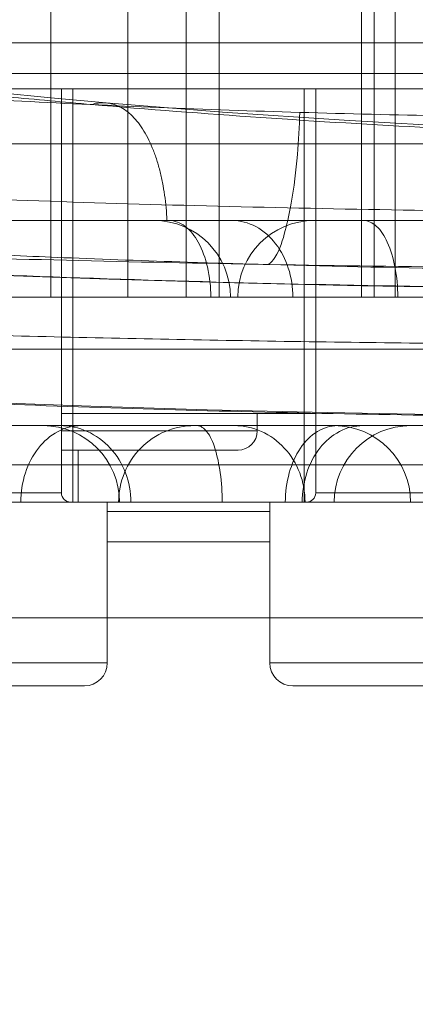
# Model space of a CAD drawing. Header units: millimetres. Extents: x 6756 to 17105, y -3613 to 3705.
# Tile 53 of 65: x 13651 to 13677, y 815 to 879. Entities that reach past the tile are written whole.
import ezdxf

# ---------------------------------------------------------------- set-up
doc = ezdxf.new("R2010")
doc.units = ezdxf.units.MM
doc.header["$PDSIZE"] = -5
doc.layers.get('0').update_dxf_attribs({"lineweight": 35})
for name, color, linetype, lineweight in [('尺寸线层', 3, 'Continuous', 18), ('粗实线层', 7, 'Continuous', 35), ('细实线层', 7, 'Continuous', 18)]:
    doc.layers.add(name, color=color, linetype=linetype, lineweight=lineweight)
doc.styles.add('标准', font='txt', dxfattribs={"width": 0.667})
doc.dimstyles.new('标准', dxfattribs={"dimscale": 15, "dimtxt": 3.5, "dimasz": 4, "dimexe": 2, "dimexo": 0, "dimtad": 1, "dimdsep": 46, "dimtxsty": '标准', "dimblk": '_CAXARROW', "dimcen": 0, "dimdle": 6, "dimazin": 2, "dimtfac": 0.707107, "dimtdec": 3, "dimtmove": 2, "dimatfit": 3, "dimfxl": 1, "dimfrac": 2, "dimtolj": 1, "dimarcsym": 1})

# ---------------------------------------------------------------- blocks, each defined once
blk = doc.blocks.new('324356')
at = {"layer": '细实线层'}
for p, q in [((-302.232, -167.5), (-302.232, -201.5)), ((-297.201, -167.5), (-297.201, -201.5)), ((-293.379, -167.5), (-293.379, -201.5)), ((-291.232, -167.5), (-291.232, -201.5)), ((-281.913, -167.5), (-281.913, -201.5)), ((-281.086, -167.5), (-281.086, -201.5)), ((-279.701, -167.5), (-279.701, -201.5)), ((-154.589, -184.9), (-371.589, -184.9)), ((-172.089, -186.9), (-354.089, -186.9)), ((-172.667, -187.9), (-353.51, -187.9)), ((-175.932, -187.9), (-336.794, -187.9)), ((-301.537, -187.9), (-301.537, -214.3)), ((-300.787, -187.9), (-300.787, -214.9)), ((-285.66, -187.9), (-285.66, -214.9)), ((-284.91, -187.9), (-284.91, -214.3)), ((-324.818, -191.5), (-105.401, -191.5)), ((-83.661, -196.5), (-356.5, -196.5)), ((-336.794, -201.5), (-175.932, -201.5)), ((-173.234, -204.9), (-359.241, -204.9)), ((-301.537, -209.1), (-284.91, -209.1)), ((-288.732, -209.1), (-288.732, -210.25)), ((-169.089, -209.9), (-357.089, -209.9)), ((-288.732, -210.25), (-301.537, -210.25)), ((-289.982, -211.5), (-301.537, -211.5)), ((-300.451, -211.5), (-300.451, -214.9)), ((-184.492, -212.451), (-306.833, -212.451)), ((-301.537, -214.3), (-336.761, -214.3)), ((-272.91, -214.3), (-284.91, -214.3)), ((-339.761, -214.9), (-298.537, -214.9)), ((-287.91, -214.9), (-298.537, -214.9)), ((-298.537, -214.9), (-298.537, -225.4)), ((-287.91, -214.9), (-269.91, -214.9)), ((-287.91, -214.9), (-287.91, -225.4)), ((-287.91, -215.5), (-298.537, -215.5)), ((-287.91, -217.5), (-298.451, -217.5)), ((-184.491, -222.451), (-306.837, -222.451)), ((-298.537, -225.4), (-339.761, -225.4)), ((-269.91, -225.4), (-287.91, -225.4)), ((-300.037, -226.9), (-338.261, -226.9)), ((-271.41, -226.9), (-286.41, -226.9))]:
    blk.add_line(p, q, dxfattribs=at)
for points in [[(-298.621, -188.813), (-302.242, -188.488), (-305.768, -188.146), (-309.198, -187.788)], [(-202.618, -191.245), (-211.773, -191.425), (-220.993, -191.525), (-230.227, -191.542), (-239.42, -191.478), (-248.52, -191.333), (-257.486, -191.106), (-266.254, -190.8), (-274.781, -190.417), (-283.049, -189.956), (-291.008, -189.421), (-298.621, -188.813)], [(-314.46, -199.692), (-306.53, -200.043), (-298.441, -200.338), (-290.223, -200.578), (-281.91, -200.764), (-273.519, -200.896), (-265.08, -200.975), (-256.638, -201.002), (-248.218, -200.976), (-239.864, -200.896), (-231.606, -200.764), (-223.441, -200.578), (-215.438, -200.338), (-207.612, -200.043), (-199.991, -199.692)], [(-219.673, -208.762), (-227.069, -208.965), (-234.871, -209.124), (-242.973, -209.235), (-251.254, -209.297), (-259.622, -209.309), (-267.952, -209.272), (-276.136, -209.186), (-284.165, -209.052), (-292.004, -208.869), (-299.609, -208.639), (-306.961, -208.361), (-314.033, -208.038)]]:
    blk.add_lwpolyline(points, dxfattribs=at)
for centre, radius, start, end in [((-254.223, 338.655), 529.521, 264.49445, 265.08797), ((-295.486, -201.5), 5, 0, 90), ((-285, -201.5), 5, 90.00004, 180.00004), ((-302.74, -214.9), 5, 360, 90), ((-289.982, -210.25), 1.25, 270, 0), ((-283.7, -214.9), 5, 0, 90), ((-278.698, -214.9), 5, 90, 180), ((-300.937, -214.3), 0.6, 180, 270), ((-285.51, -214.3), 0.6, 270, 0), ((-298.451, -215.5), 2, 267.50278, 270), ((-300.037, -225.4), 1.5, 270, 360), ((-286.41, -225.4), 1.5, 180, 270)]:
    blk.add_arc(centre, radius, start, end, dxfattribs=at)
for points, knots in [([(-285.951, -189.438), (-289.027, -189.348), (-295.084, -189.139), (-304.025, -188.731), (-312.677, -188.23), (-318.346, -187.824), (-321.132, -187.603)], [0, 0, 0, 0, 784.413343, 1544.602281, 2280.804574, 2993.103909, 2993.103909, 2993.103909, 2993.103909]), ([(-294.637, -196.5), (-294.65, -196.224), (-294.688, -195.67), (-294.784, -194.843), (-294.92, -194.027), (-295.098, -193.232), (-295.319, -192.472), (-295.581, -191.759), (-295.882, -191.105), (-296.218, -190.519), (-296.587, -190.011), (-296.981, -189.587), (-297.398, -189.252), (-297.829, -189.008), (-298.27, -188.857), (-298.711, -188.794), (-299.146, -188.815), (-299.427, -188.879), (-299.564, -188.921)], [0, 0, 0, 0, 849.452079, 1703.471075, 2553.203728, 3388.844472, 4200.795105, 4979.87332, 5718.030419, 6409.344942, 7050.079235, 7640.135489, 8182.366754, 8683.683948, 9153.398184, 9602.894901, 10043.041288, 10483.159506, 10483.159506, 10483.159506, 10483.159506]), ([(-202.466, -191.377), (-211.114, -191.581), (-228.132, -191.79), (-253.117, -191.483), (-276.842, -190.587), (-292.185, -189.557), (-299.564, -188.921)], [0, 0, 0, 0, 722.014195, 1420.275932, 2085.242748, 2703.409961, 2703.409961, 2703.409961, 2703.409961]), ([(-285.951, -189.436), (-285.975, -190.356), (-286.086, -192.343), (-286.391, -194.928), (-286.88, -197.185), (-287.301, -198.572), (-287.832, -199.282), (-288.022, -199.379)], [0, 0, 0, 0, 935.283822, 2020.475587, 2641.323855, 3277.674067, 3494.580075, 3494.580075, 3494.580075, 3494.580075]), ([(-248.228, -189.802), (-251.386, -189.832), (-257.692, -189.862), (-267.137, -189.816), (-276.554, -189.681), (-282.822, -189.53), (-285.951, -189.438)], [0, 0, 0, 0, 675.705917, 1349.372293, 2021.075392, 2690.873769, 2690.873769, 2690.873769, 2690.873769]), ([(-316.113, -194.699), (-308.35, -195.054), (-292.515, -195.606), (-268.547, -196.02), (-244.41, -196.022), (-220.844, -195.613), (-205.411, -195.06), (-197.915, -194.702)], [0, 0, 0, 0, 724.224977, 1476.472391, 2233.92676, 2973.564067, 3672.975852, 3672.975852, 3672.975852, 3672.975852]), ([(-294.498, -196.5), (-294.132, -196.5), (-293.316, -196.84), (-292.467, -197.989), (-291.899, -199.597), (-291.769, -200.84), (-291.769, -201.5)], [0, 0, 0, 0, 511.150086, 1143.188949, 1950.992825, 2874.334539, 2874.334539, 2874.334539, 2874.334539]), ([(-286.405, -201.5), (-286.405, -200.862), (-286.593, -199.618), (-287.421, -197.978), (-288.723, -196.802), (-289.845, -196.5), (-290.384, -196.5)], [0, 0, 0, 0, 770.23745, 1492.737201, 2179.711758, 2830.958183, 2830.958183, 2830.958183, 2830.958183]), ([(-281.805, -196.5), (-281.495, -196.5), (-280.781, -196.881), (-280.114, -198.022), (-279.646, -199.612), (-279.542, -200.841), (-279.542, -201.5)], [0, 0, 0, 0, 440.277645, 1037.727353, 1839.583477, 2772.496063, 2772.496063, 2772.496063, 2772.496063]), ([(-326.317, -197.533), (-324.772, -197.656), (-320.721, -197.922), (-314.563, -198.306), (-307.799, -198.653), (-300.844, -198.962), (-294.238, -199.194), (-289.782, -199.339), (-288.022, -199.379)], [0, 0, 0, 0, 540.656697, 1415.487484, 2152.179021, 2902.464628, 3843.714139, 4457.506323, 4457.506323, 4457.506323, 4457.506323]), ([(-189.552, -198.48), (-197.989, -198.802), (-215.277, -199.303), (-241.606, -199.675), (-268.484, -199.673), (-295.217, -199.299), (-312.91, -198.799), (-321.614, -198.48)], [0, 0, 0, 0, 672.263268, 1377.105012, 2096.599942, 2812.414239, 3505.922959, 3505.922959, 3505.922959, 3505.922959]), ([(-288.022, -199.379), (-283.546, -199.501), (-274.545, -199.689), (-261.026, -199.811), (-251.985, -199.787), (-247.469, -199.749)], [0, 0, 0, 0, 735.59018, 1478.88464, 2220.726694, 2220.726694, 2220.726694, 2220.726694]), ([(-200.268, -199.671), (-204.745, -199.898), (-211.54, -200.186), (-219.514, -200.444), (-224.195, -200.572), (-231.354, -200.746), (-242.191, -200.926), (-254.291, -200.991), (-262.828, -200.967), (-267.745, -200.933), (-275.084, -200.862), (-285.949, -200.682), (-300.217, -200.28), (-309.608, -199.895), (-314.244, -199.671)], [0, 0, 0, 0, 881.513357, 1337.124401, 1568.666293, 1802.344607, 2745.035673, 3699.709055, 4181.578523, 4423.668992, 4666.420915, 5624.788602, 6560.211515, 7472.820277, 7472.820277, 7472.820277, 7472.820277]), ([(-323.372, -203.46), (-318.037, -203.656), (-306.992, -204.002), (-290.128, -204.368), (-277.128, -204.534), (-268.362, -204.6), (-262.472, -204.632), (-252.239, -204.655), (-237.757, -204.598), (-223.387, -204.419), (-212.034, -204.199), (-201.006, -203.93), (-192.808, -203.667), (-187.411, -203.46)], [0, 0, 0, 0, 916.138924, 1896.090127, 2894.362337, 3146.842381, 3400.316815, 3905.029011, 4902.820184, 5885.337688, 6370.851286, 6851.365983, 7778.183348, 7778.183348, 7778.183348, 7778.183348]), ([(-314.479, -208.088), (-306.981, -208.46), (-291.521, -209.016), (-267.907, -209.396), (-243.684, -209.38), (-227.426, -209.067), (-219.317, -208.817)], [0, 0, 0, 0, 708.694275, 1460.460285, 2229.535956, 2995.522526, 2995.522526, 2995.522526, 2995.522526]), ([(-304.198, -214.9), (-304.198, -214.254), (-304.006, -212.988), (-303.162, -211.339), (-301.859, -210.187), (-300.765, -209.9), (-300.245, -209.9)], [0, 0, 0, 0, 826.552828, 1609.441443, 2326.05203, 2991.826572, 2991.826572, 2991.826572, 2991.826572]), ([(-296.995, -214.9), (-296.995, -214.251), (-297.23, -212.955), (-298.246, -211.295), (-299.783, -210.168), (-301.019, -209.9), (-301.622, -209.9)], [0, 0, 0, 0, 764.312493, 1513.561216, 2240.974212, 2952.54271, 2952.54271, 2952.54271, 2952.54271]), ([(-297.799, -214.9), (-297.799, -214.25), (-297.542, -212.937), (-296.44, -211.275), (-294.792, -210.161), (-293.486, -209.9), (-292.841, -209.9)], [0, 0, 0, 0, 737.695693, 1473.745426, 2207.461115, 2939.521896, 2939.521896, 2939.521896, 2939.521896]), ([(-292.67, -209.9), (-292.425, -209.9), (-291.852, -210.38), (-291.432, -211.495), (-291.094, -213.067), (-291.027, -214.261), (-291.027, -214.9)], [0, 0, 0, 0, 385.671417, 1019.389912, 1890.706439, 2896.712988, 2896.712988, 2896.712988, 2896.712988]), ([(-290.233, -209.9), (-289.629, -209.9), (-288.393, -210.168), (-286.856, -211.295), (-285.84, -212.955), (-285.605, -214.251), (-285.605, -214.9)], [0, 0, 0, 0, 692.249713, 1399.913751, 2128.820686, 2872.382417, 2872.382417, 2872.382417, 2872.382417]), ([(-286.896, -214.9), (-286.896, -214.256), (-286.735, -213.011), (-286.028, -211.379), (-284.925, -210.211), (-283.947, -209.9), (-283.495, -209.9)], [0, 0, 0, 0, 833.805972, 1603.245788, 2271.151611, 2856.73117, 2856.73117, 2856.73117, 2856.73117]), ([(-281.837, -209.9), (-282.357, -209.9), (-283.451, -210.187), (-284.754, -211.339), (-285.598, -212.988), (-285.79, -214.254), (-285.79, -214.9)], [0, 0, 0, 0, 632.438837, 1313.16833, 2056.857273, 2842.024136, 2842.024136, 2842.024136, 2842.024136]), ([(-80.161, -244.008), (-80.271, -245.275), (-80.606, -247.817), (-81.444, -251.601), (-82.617, -255.366), (-84.121, -259.101), (-85.953, -262.799), (-88.108, -266.45), (-90.581, -270.046), (-93.365, -273.578), (-96.453, -277.038), (-99.839, -280.418), (-103.513, -283.709), (-107.467, -286.905), (-111.691, -289.997), (-116.176, -292.978), (-120.91, -295.841), (-125.882, -298.579), (-131.081, -301.186), (-136.493, -303.655), (-142.106, -305.981), (-147.906, -308.157), (-153.88, -310.179), (-160.012, -312.043), (-166.289, -313.742), (-172.695, -315.274), (-179.215, -316.634), (-185.833, -317.82), (-192.533, -318.828), (-201.571, -319.935), (-212.966, -320.858), (-224.406, -321.168), (-233.548, -321.044), (-240.366, -320.767), (-247.135, -320.304), (-253.838, -319.658), (-260.461, -318.83), (-266.986, -317.823), (-273.398, -316.637), (-279.681, -315.277), (-285.821, -313.746), (-291.803, -312.047), (-297.612, -310.184), (-303.235, -308.162), (-308.658, -305.986), (-313.867, -303.66), (-318.851, -301.191), (-323.597, -298.584), (-328.095, -295.846), (-332.333, -292.982), (-336.301, -290.001), (-339.989, -286.908), (-343.389, -283.711), (-346.493, -280.417), (-349.292, -277.035), (-351.781, -273.573), (-353.951, -270.037), (-355.8, -266.438), (-357.32, -262.783), (-358.509, -259.081), (-359.362, -255.342), (-359.879, -251.574), (-360.056, -247.789), (-359.949, -245.266), (-359.839, -244.008)], [0, 0, 0, 0, 575.978465, 1159.376301, 1753.04346, 2359.574339, 2981.287395, 3620.190918, 4277.993688, 4956.071069, 5655.506934, 6377.071255, 7121.277394, 7888.374621, 8678.399513, 9491.155367, 10326.267911, 11183.161836, 12061.118298, 12959.264057, 13876.612873, 14812.043441, 15764.342031, 16732.18187, 17714.164477, 18708.812532, 19714.595815, 20729.917757, 21753.142591, 22782.58826, 24853.107026, 26927.823033, 27962.489612, 28992.988116, 30017.605356, 31034.663195, 32042.512604, 33039.550983, 34024.220487, 34995.039518, 35950.588039, 36889.54164, 37810.653358, 38712.787064, 39594.907401, 40456.129585, 41295.695362, 42113.022134, 42907.680764, 43679.443351, 44428.274106, 45154.391415, 45858.245865, 46540.57625, 47202.389979, 47845.008141, 48470.052483, 49079.480421, 49675.546517, 50260.804909, 50838.047864, 51410.265975, 51980.578556, 52552.155373, 52552.155373, 52552.155373, 52552.155373])]:
    blk.add_open_spline(points, degree=3, knots=knots, dxfattribs=at)
blk = doc.blocks.new('_CAXARROW')
blk.add_hatch(color=0).paths.add_polyline_path([(0, 0), (-1, 0.125), (-1, -0.125)], flags=0)
blk = doc.blocks.new('*X29')
at = {"layer": 'Defpoints', "color": 0, "transparency": 16777216}
for p in [(11929.321, 1449.651), (15982.044, 675.499)]:
    blk.add_point(p, dxfattribs=at)
at = {"layer": '尺寸线层', "color": 0, "linetype": 'Continuous', "lineweight": -2, "transparency": 16777216}
blk.add_line((15923.109, 686.756), (11988.255, 1438.394), dxfattribs=at)
at = {"layer": '尺寸线层', "color": 0, "lineweight": -2, "transparency": 16777216, "xscale": 60, "yscale": 60, "zscale": 60}
for p, rotation in [((11929.321, 1449.651), 169.1856160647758), ((15982.044, 675.499), 349.1856160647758)]:
    blk.add_blockref('_CAXARROW', p, dxfattribs=dict(at, rotation=rotation))
at = {"layer": '尺寸线层', "color": 0, "transparency": 16777216, "insert": (11668.983, 1499.381), "char_height": 52.5, "attachment_point": 5, "rotation": 349.18562, "style": '标准', "bg_fill": 3, "box_fill_scale": 1.1, "bg_fill_color": 256, "bg_fill_true_color": 13158600, "bg_fill_transparency": 0}
blk.add_mtext('\\A1;%%C4126', dxfattribs=at)
blk = doc.blocks.new('*X30')
at = {"layer": 'Defpoints', "color": 0, "transparency": 16777216}
for p in [(13396.376, 1279.778), (14514.988, 845.372)]:
    blk.add_point(p, dxfattribs=at)
at = {"layer": '尺寸线层', "color": 0, "linetype": 'Continuous', "lineweight": -2, "transparency": 16777216}
blk.add_line((14459.057, 867.092), (13452.307, 1258.058), dxfattribs=at)
at = {"layer": '尺寸线层', "color": 0, "lineweight": -2, "transparency": 16777216, "xscale": 60, "yscale": 60, "zscale": 60}
for p, rotation in [((13396.376, 1279.778), 158.7766151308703), ((14514.988, 845.372), 338.7766151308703)]:
    blk.add_blockref('_CAXARROW', p, dxfattribs=dict(at, rotation=rotation))
at = {"layer": '尺寸线层', "color": 0, "transparency": 16777216, "insert": (13147.511, 1376.423), "char_height": 52.5, "attachment_point": 5, "rotation": 338.77662, "style": '标准', "bg_fill": 3, "box_fill_scale": 1.1, "bg_fill_color": 256, "bg_fill_true_color": 13158600, "bg_fill_transparency": 0}
blk.add_mtext('\\A1;%%C1200\\P建议最小半径', dxfattribs=at)

msp = doc.modelspace()

# ---------------------------------------------------------------- linework, layer by layer
at = {"layer": '粗实线层', "color": 8}
msp.add_circle((13955.682, 1062.575), 600, dxfattribs=at)
msp.add_arc((13955.682, 1062.575), 2063, 3, 357, dxfattribs=at)

# ---------------------------------------------------------------- block references
at = {"layer": '粗实线层'}
msp.add_blockref('324356', (13955.682, 1062.575), dxfattribs=at)

# ---------------------------------------------------------------- next in the draw order: dimensions: what is measured, and where the dimension line sits
at = {"layer": '尺寸线层'}
dim = msp.add_diameter_dim_2p(p1=(15982.044, 675.499), p2=(11929.321, 1449.651), dimstyle='标准', override={"dimpost": '%%C<>', "dimsah": 1, "dimtfill": 1, "dimtzin": 8}, dxfattribs=at)
dim.commit()
dim.dimension.update_dxf_attribs({"geometry": '*X29', "text_midpoint": (11668.983, 1499.381), "dimtype": 163})

# ---------------------------------------------------------------- next in the draw order: dimensions: what is measured, and where the dimension line sits
dim = msp.add_diameter_dim_2p(p1=(14514.988, 845.372), p2=(13396.376, 1279.778), dimstyle='标准', override={"dimpost": '%%C<>\\X建议最小半径', "dimsah": 1, "dimtfac": 1, "dimtfill": 1, "dimtzin": 8}, dxfattribs=at)
dim.commit()
dim.dimension.update_dxf_attribs({"geometry": '*X30', "text_midpoint": (13147.511, 1376.423), "dimtype": 163})

doc.saveas('drawing.dxf')
